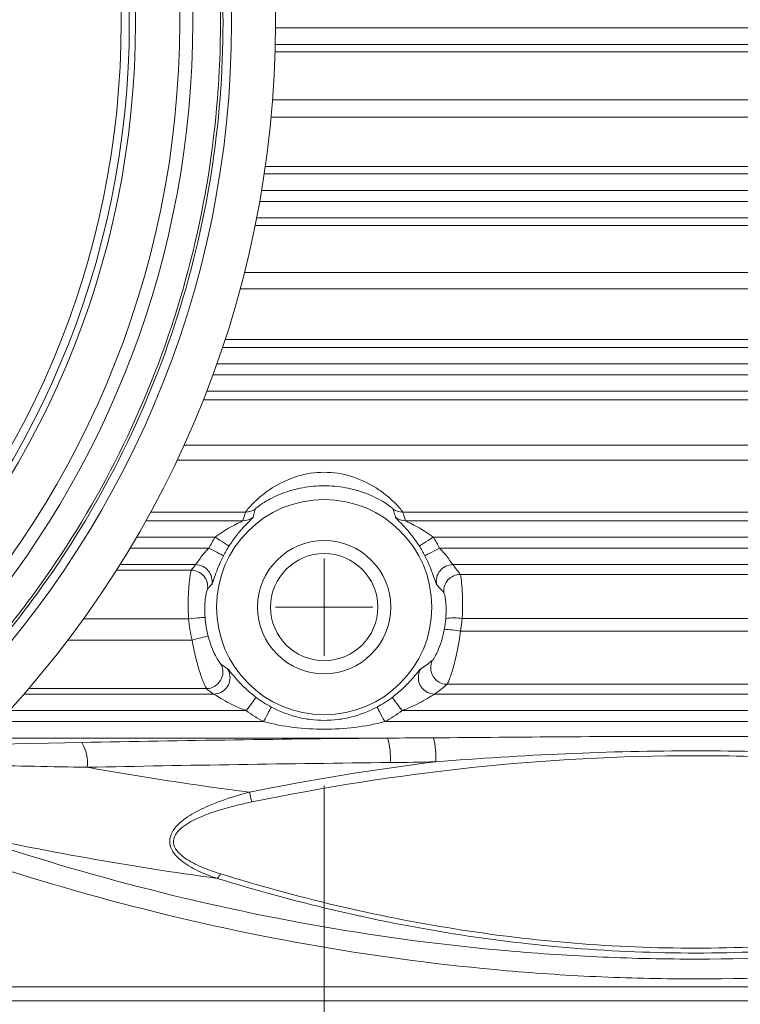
# Model space of a CAD drawing. Header units: millimetres. Extents: x 10 to 277, y 8 to 208.
# Tile 12 of 24: x 73 to 84, y 162 to 177. Entities that reach past the tile are written whole.
import ezdxf

# ---------------------------------------------------------------- set-up
doc = ezdxf.new("R2010")
doc.units = ezdxf.units.MM
doc.styles.add('SLDTEXTSTYLE1', font='TXT', dxfattribs={"width": 0.605})
doc.dimstyles.new('SLDDIMSTYLE1', dxfattribs={"dimtxt": 2.054655, "dimasz": 3, "dimexe": 0, "dimexo": 0.0625, "dimgap": 0.513664, "dimtad": 0, "dimtih": 1, "dimtoh": 1, "dimlfac": 2, "dimrnd": 1e-09, "dimzin": 4, "dimdsep": 46, "dimtxsty": 'SLDTEXTSTYLE1', "dimsah": 1, "dimcen": 0.09, "dimadec": 0, "dimazin": 0, "dimtfac": 1, "dimtofl": 0, "dimtmove": 0, "dimatfit": 3, "dimfxl": 1, "dimfrac": 2, "dimtolj": 1, "dimtzin": 12, "dimarcsym": 0})

# ---------------------------------------------------------------- blocks, each defined once
blk = doc.blocks.new('*D20')
at = {"color": 7, "linetype": 'Continuous', "lineweight": 0}
for p, q in [((61.572, 174.677), (61.572, 148.211)), ((78.072, 164.927), (78.072, 148.211)), ((46.086, 151.051), (46.086, 148.37)), ((46.086, 151.051), (46.556, 151.051)), ((53.453, 151.051), (52.983, 151.051)), ((53.453, 151.051), (53.453, 148.37)), ((61.572, 149.711), (56.451, 149.711)), ((78.072, 149.711), (61.572, 149.711)), ((46.086, 148.37), (46.556, 148.37)), ((53.453, 148.37), (52.983, 148.37))]:
    blk.add_line(p, q, dxfattribs=at)
for points in [[(61.572, 149.711), (64.572, 149.203), (64.572, 150.219)], [(78.072, 149.711), (75.072, 150.219), (75.072, 149.203)]]:
    blk.add_solid(points, dxfattribs=at)
at = {"color": 7, "linetype": 'Continuous', "lineweight": 0, "char_height": 2.1167, "attachment_point": 1, "style": 'SLDTEXTSTYLE1'}
for s, insert in [('33.0', (39.66, 150.862)), ('1.30', (47.026, 150.862))]:
    blk.add_mtext(s, dxfattribs=dict(at, insert=insert))
blk = doc.blocks.new('*D21')
at = {"color": 7, "linetype": 'Continuous', "lineweight": 0}
for p, q in [((78.072, 164.927), (78.072, 148.211)), ((93.072, 164.927), (93.072, 148.211)), ((106.782, 151.051), (106.782, 148.37)), ((106.782, 151.051), (107.252, 151.051)), ((114.149, 151.051), (113.679, 151.051)), ((114.149, 151.051), (114.149, 148.37)), ((78.072, 149.711), (93.072, 149.711)), ((93.072, 149.711), (98.298, 149.711)), ((106.782, 148.37), (107.252, 148.37)), ((114.149, 148.37), (113.679, 148.37))]:
    blk.add_line(p, q, dxfattribs=at)
for points in [[(78.072, 149.711), (81.072, 149.203), (81.072, 150.219)], [(93.072, 149.711), (90.072, 150.219), (90.072, 149.203)]]:
    blk.add_solid(points, dxfattribs=at)
at = {"color": 7, "linetype": 'Continuous', "lineweight": 0, "char_height": 2.1167, "attachment_point": 1, "style": 'SLDTEXTSTYLE1'}
for s, insert in [('30.0', (100.356, 150.862)), ('1.18', (107.722, 150.862))]:
    blk.add_mtext(s, dxfattribs=dict(at, insert=insert))
blk = doc.blocks.new('SW_CENTERMARKSYMBOL_0')
at = {"color": 0, "linetype": 'Continuous', "lineweight": 0}
for q in [(0, 0.75), (-0.75, 0), (0, -0.75), (0.75, 0)]:
    blk.add_line((0, 0), q, dxfattribs=at)

msp = doc.modelspace()

# ---------------------------------------------------------------- linework, layer by layer
at = {"color": 8, "linetype": 'Continuous', "lineweight": 15}
for p, q in [((77.3216, 176.5918), (98.7279, 176.5918)), ((77.3182, 176.3388), (98.7279, 176.3388)), ((77.3154, 176.2239), (92.3254, 176.2239)), ((90.9378, 175.4855), (77.2768, 175.4855)), ((77.2542, 175.218), (90.5809, 175.218)), ((90.5243, 174.4601), (77.1651, 174.4601)), ((77.1483, 174.3449), (92.2574, 174.3449)), ((77.1083, 174.0919), (92.4723, 174.0919)), ((77.0792, 173.9224), (92.3415, 173.9224)), ((77.0081, 173.5487), (89.2309, 173.5487)), ((77.0321, 173.6693), (91.4639, 173.6693)), ((87.9341, 172.8299), (76.8449, 172.8299)), ((76.7783, 172.5745), (87.7363, 172.5745)), ((88.3235, 171.7971), (76.547, 171.7971)), ((76.5068, 171.6755), (90.6613, 171.6755)), ((76.4197, 171.4225), (91.2347, 171.4225)), ((76.3586, 171.253), (91.2223, 171.253)), ((76.2633, 170.9999), (90.5848, 170.9999)), ((76.2114, 170.8673), (87.9798, 170.8673)), ((87.221, 170.1682), (75.9142, 170.1682)), ((75.8071, 169.937), (87.3129, 169.937)), ((75.3278, 169.0061), (76.8199, 169.0061)), ((76.8653, 169.1401), (75.4017, 169.1401)), ((75.1837, 168.7531), (76.3939, 168.7531)), ((75.0836, 168.5836), (76.2965, 168.5836)), ((74.8748, 168.2448), (76.0267, 168.2448)), ((74.9288, 168.3305), (76.0942, 168.3305)), ((74.3707, 167.4976), (75.9865, 167.4976)), ((74.1289, 167.1696), (76.0412, 167.1696)), ((73.5266, 166.4224), (76.2608, 166.4224)), ((73.4525, 166.3367), (76.3716, 166.3367)), ((73.2275, 166.0836), (76.873, 166.0836)), ((73.0711, 165.9141), (77.1399, 165.9141)), ((72.829, 165.6611), (79.0466, 165.6611)), ((66.8343, 161.8317), (98.6459, 161.8317)), ((98.6459, 161.615), (66.1775, 161.615))]:
    msp.add_line(p, q, dxfattribs=at)
at = {"color": 7, "linetype": 'Continuous', "lineweight": 15}
for p, q in [((88.5953, 169.1401), (79.2784, 169.1401)), ((79.3239, 169.0061), (91.1459, 169.0061)), ((79.7499, 168.7531), (91.5096, 168.7531)), ((79.8472, 168.5836), (91.4055, 168.5836)), ((80.0496, 168.3305), (91.2222, 168.3305)), ((80.1653, 168.1797), (89.4693, 168.1797)), ((89.4344, 167.5003), (80.1945, 167.5003)), ((80.1679, 167.3054), (89.669, 167.3054)), ((91.1365, 166.4891), (79.9629, 166.4891)), ((79.7721, 166.3367), (91.5678, 166.3367)), ((79.2707, 166.0836), (92.0413, 166.0836)), ((79.0038, 165.9141), (92.3694, 165.9141)), ((72.6928, 165.5567), (74.3428, 165.5939))]:
    msp.add_line(p, q, dxfattribs=at)
at = {"color": 7, "linetype": 'Continuous', "lineweight": 15, "flags": 128}
for points in [[(76.3939, 168.7531), (76.4342, 168.7272), (76.4731, 168.7022), (76.5091, 168.6791), (76.541, 168.6586), (76.5676, 168.6416), (76.588, 168.6285), (76.6014, 168.6199), (76.6074, 168.6161)], [(79.5364, 168.6161), (79.5423, 168.6199), (79.5557, 168.6285), (79.5761, 168.6416), (79.6027, 168.6586), (79.6346, 168.6791), (79.6706, 168.7022), (79.7095, 168.7272), (79.7499, 168.7531)], [(76.2965, 168.5836), (76.3392, 168.5618), (76.3803, 168.5407), (76.4185, 168.5213), (76.4522, 168.504), (76.4804, 168.4896), (76.5019, 168.4786), (76.5161, 168.4714), (76.5224, 168.4682)], [(79.6213, 168.4682), (79.6276, 168.4714), (79.6418, 168.4786), (79.6634, 168.4896), (79.6915, 168.504), (79.7253, 168.5213), (79.7634, 168.5407), (79.8046, 168.5618), (79.8472, 168.5836)], [(75.9865, 167.4976), (76.0342, 167.5017), (76.0803, 167.5057), (76.1229, 167.5093), (76.1607, 167.5126), (76.1922, 167.5153), (76.2163, 167.5173), (76.2322, 167.5187), (76.2392, 167.5193)], [(76.0412, 167.1696), (76.0876, 167.1812), (76.1325, 167.1924), (76.174, 167.2027), (76.2108, 167.2119), (76.2415, 167.2196), (76.265, 167.2254), (76.2804, 167.2293), (76.2873, 167.231)], [(76.3716, 166.3367), (76.438, 166.3463), (76.4556, 166.352)], [(76.873, 166.0836), (76.9018, 166.1219), (76.9296, 166.1588), (76.9553, 166.1931), (76.9781, 166.2233), (76.9972, 166.2486), (77.0117, 166.2679), (77.0213, 166.2807), (77.0255, 166.2863)], [(79.1182, 166.2863), (79.1224, 166.2807), (79.132, 166.2679), (79.1466, 166.2486), (79.1656, 166.2233), (79.1884, 166.1931), (79.2141, 166.1588), (79.2419, 166.1219), (79.2707, 166.0836)], [(79.6636, 166.3624), (79.7057, 166.3463), (79.7721, 166.3367)], [(77.2585, 166.1384), (77.2552, 166.1321), (77.2477, 166.1181), (77.2364, 166.0967), (77.2216, 166.0687), (77.2039, 166.0352), (77.1839, 165.9973), (77.1623, 165.9565), (77.1399, 165.9141)], [(78.8853, 166.1384), (78.8886, 166.1321), (78.896, 166.1181), (78.9073, 166.0967), (78.9221, 166.0687), (78.9398, 166.0352), (78.9598, 165.9973), (78.9814, 165.9565), (79.0038, 165.9141)]]:
    msp.add_lwpolyline(points, dxfattribs=at)
at = {"color": 7, "linetype": 'Continuous', "lineweight": 15}
for centre, radius in [((61.5719, 176.6765), 15.75), ((61.5719, 176.6765), 15.0755), ((61.5719, 176.6765), 14.2775), ((61.5719, 176.6765), 13.5976), ((61.5719, 176.6765), 13.5021), ((61.5719, 176.6765), 13.3772), ((78.0719, 167.6765), 1.6561), ((78.0719, 167.6765), 1.025), ((78.0719, 167.6765), 0.825)]:
    msp.add_circle(centre, radius, dxfattribs=at)
for centre, radius, start, end in [((61.5719, 176.6765), 14.4775, 278.29499, 81.70501), ((76.8661, 169.3939), 0.2538, 269.81278, 304.84816), ((79.2776, 169.3939), 0.2538, 235.15183, 270.18728), ((76.8205, 169.26), 0.254, 269.84703, 308.09851), ((79.3232, 169.26), 0.254, 231.90145, 270.153), ((78.0719, 167.6765), 1.9936, 147.31789, 152.93795), ((78.0719, 167.6765), 1.9936, 27.06205, 32.68211), ((78.0719, 167.6765), 1.74, 147.31789, 152.93795), ((78.0719, 167.6765), 1.74, 27.06205, 32.68211), ((76.0253, 167.99), 0.2548, 351.67609, 89.68245), ((76.0926, 168.0757), 0.2548, 349.00049, 89.6533), ((80.0511, 168.0757), 0.2548, 90.34657, 190.99958), ((80.1666, 167.9249), 0.2548, 90.29835, 186.39029), ((78.0719, 167.6765), 2.093, 184.90366, 194.01725), ((78.0719, 167.6765), 1.8394, 184.90366, 194.01725), ((80.0658, 166.7058), 0.8048, 80.80005, 98.85385), ((79.9701, 166.5408), 0.7898, 75.4955, 93.73675), ((76.2581, 166.6775), 0.255, 270.60129, 28.2484), ((79.9653, 166.7441), 0.255, 154.34382, 269.44779), ((78.0719, 167.6765), 1.74, 233.03355, 242.12995), ((78.0719, 167.6765), 1.74, 297.87005, 306.96645), ((78.0719, 167.6765), 1.9936, 233.03355, 242.12995), ((78.0719, 167.6765), 1.9936, 297.87005, 306.96645), ((78.0073, 165.353), 1.084, 356.34532, 16.51427), ((78.2439, 165.3305), 1.5472, 358.67519, 12.49133), ((73.818, 165.2787), 0.6122, 353.6701, 30.98812), ((83.5357, 216.2017), 51.7978, 259.87116, 262.66515), ((78.2104, 165.0869), 1.3134, 191.37928, 198.15655), ((83.4038, 214.2221), 51.1994, 257.63394, 262.16805), ((76.2158, 163.6919), 0.2851, 317.78575, 335.15534)]:
    msp.add_arc(centre, radius, start, end, dxfattribs=at)
at = {"color": 8, "linetype": 'Continuous', "lineweight": 15}
for centre, radius, start, end in [((76.3688, 166.5917), 0.2549, 289.89887, 31.87772), ((79.7752, 166.5918), 0.2551, 148.18328, 244.04983)]:
    msp.add_arc(centre, radius, start, end, dxfattribs=at)
at = {"color": 7, "linetype": 'Continuous', "lineweight": 15}
for centre, major_axis, ratio, start_param, end_param in [((78.0719, 168.4231), (0, 1.6687), 0.8007313, 1.1266893, 1.2139077), ((78.0719, 168.4231), (0, 1.6687), 0.8007313, 5.0692776, 5.156496), ((78.0719, 165.8199), (0, 3.5219), 0.8007313, 0.7772154, 0.8113482), ((78.0719, 165.8199), (0, 3.5219), 0.8007313, 5.4466444, 5.5059699), ((78.0719, 169.917), (0, 4.1627), 0.8007313, 2.5671827, 2.6062872), ((78.0719, 169.917), (0, 4.1627), 0.8007313, 3.6768982, 3.7448463), ((83.7919, 147.1978), (95.9435, 0), 0.1926757, 1.6202757, 1.6694419)]:
    msp.add_ellipse(centre, major_axis=major_axis, ratio=ratio, start_param=start_param, end_param=end_param, dxfattribs=at)
for points, knots in [([(65.8112, 190.965), (66.5818, 190.7364), (67.337, 190.4441), (68.7869, 189.7427), (69.4814, 189.3338), (70.7851, 188.4189), (71.3942, 187.9131), (72.0916, 187.2362), (72.2279, 187.0987), (72.4965, 186.8167), (72.6286, 186.6726), (73.0173, 186.2311), (73.2665, 185.9246), (73.9797, 184.9717), (74.4089, 184.2918), (75.1539, 182.866), (75.4697, 182.1201), (75.9751, 180.5918), (76.1647, 179.8094), (76.4151, 178.2393), (76.476, 177.4518), (76.476, 175.9012), (76.4151, 175.1138), (76.1647, 173.5437), (75.9751, 172.7613), (75.4697, 171.2329), (75.1539, 170.4871), (74.4089, 169.0613), (73.9797, 168.3814), (73.2665, 167.4285), (73.0173, 167.122), (72.6286, 166.6805), (72.4965, 166.5363), (72.2279, 166.2544), (72.0916, 166.1169), (71.3942, 165.44), (70.7851, 164.9341), (69.4814, 164.0193), (68.7869, 163.6103), (67.337, 162.909), (66.5818, 162.6167), (65.8112, 162.388)], [0, 0, 0, 0, 0.0625, 0.0625, 0.125, 0.125, 0.1875, 0.1875, 0.203125, 0.203125, 0.21875, 0.21875, 0.25, 0.25, 0.3125, 0.3125, 0.375, 0.375, 0.4375, 0.4375, 0.5, 0.5, 0.5625, 0.5625, 0.625, 0.625, 0.6875, 0.6875, 0.75, 0.75, 0.78125, 0.78125, 0.796875, 0.796875, 0.8125, 0.8125, 0.875, 0.875, 0.9375, 0.9375, 1, 1, 1, 1]), ([(65.9565, 190.9625), (66.7217, 190.7276), (67.4709, 190.43), (68.9079, 189.7202), (69.5957, 189.3082), (70.886, 188.3893), (71.4885, 187.8825), (72.3161, 187.0701), (72.5818, 186.7883), (73.0951, 186.1992), (73.3419, 185.8927), (74.0478, 184.9404), (74.4723, 184.2616), (75.209, 182.8395), (75.5211, 182.0963), (76.0206, 180.5739), (76.208, 179.7949), (76.4554, 178.232), (76.5156, 177.4483), (76.5156, 175.9048), (76.4554, 175.121), (76.208, 173.5582), (76.0206, 172.7792), (75.5211, 171.2568), (75.209, 170.5135), (74.4723, 169.0914), (74.0478, 168.4127), (73.3419, 167.4604), (73.0951, 167.1539), (72.5818, 166.5648), (72.3161, 166.283), (71.4885, 165.4706), (70.886, 164.9638), (69.5957, 164.0449), (68.9079, 163.6328), (67.4709, 162.9231), (66.7217, 162.6254), (65.9565, 162.3906)], [0, 0, 0, 0, 0.0625, 0.0625, 0.125, 0.125, 0.1875, 0.1875, 0.21875, 0.21875, 0.25, 0.25, 0.3125, 0.3125, 0.375, 0.375, 0.4375, 0.4375, 0.5, 0.5, 0.5625, 0.5625, 0.625, 0.625, 0.6875, 0.6875, 0.75, 0.75, 0.78125, 0.78125, 0.8125, 0.8125, 0.875, 0.875, 0.9375, 0.9375, 1, 1, 1, 1]), ([(76.8653, 169.1401), (76.8669, 169.1464), (76.8783, 169.1631), (76.9192, 169.2126), (76.9488, 169.2455), (77.0216, 169.3176), (77.0657, 169.3577), (77.1626, 169.4361), (77.2158, 169.4748), (77.3888, 169.5849), (77.5155, 169.6458), (77.7193, 169.709), (77.7895, 169.7253), (77.9297, 169.7469), (78.0001, 169.7523), (78.2121, 169.7525), (78.3557, 169.7303), (78.6274, 169.6461), (78.7539, 169.5855), (78.9272, 169.4753), (78.9806, 169.4365), (79.078, 169.3577), (79.1218, 169.3179), (79.1948, 169.2456), (79.2244, 169.2129), (79.2654, 169.1631), (79.2769, 169.1464), (79.2784, 169.1401)], [0, 0, 0, 0, 0.0625, 0.0625, 0.125, 0.125, 0.1875, 0.1875, 0.25, 0.25, 0.375, 0.375, 0.4375, 0.4375, 0.5, 0.5, 0.625, 0.625, 0.75, 0.75, 0.8125, 0.8125, 0.875, 0.875, 0.9375, 0.9375, 1, 1, 1, 1]), ([(79.1326, 169.1856), (79.1311, 169.1902), (79.1172, 169.2036), (79.0697, 169.2409), (79.0363, 169.2646), (78.959, 169.3128), (78.9146, 169.3378), (78.8213, 169.3842), (78.7715, 169.4061), (78.6185, 169.4647), (78.5116, 169.4946), (78.2922, 169.5346), (78.1822, 169.5444), (77.9618, 169.5444), (77.8504, 169.5344), (77.6318, 169.4945), (77.5257, 169.4648), (77.3725, 169.4062), (77.3226, 169.3843), (77.2295, 169.338), (77.1851, 169.313), (77.1075, 169.2646), (77.074, 169.2409), (77.0265, 169.2036), (77.0126, 169.1902), (77.0112, 169.1856)], [0, 0, 0, 0, 0.0625, 0.0625, 0.125, 0.125, 0.1875, 0.1875, 0.25, 0.25, 0.375, 0.375, 0.5, 0.5, 0.625, 0.625, 0.75, 0.75, 0.8125, 0.8125, 0.875, 0.875, 0.9375, 0.9375, 1, 1, 1, 1]), ([(77.0112, 169.1856), (77.0068, 169.1717), (77.0027, 169.1579), (76.9988, 169.1441), (76.9908, 169.1161), (76.9836, 169.0881), (76.9772, 169.0602)], [0, 0, 0, 0, 0.0010160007, 0.0010160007, 0.0010160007, 0.0030738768, 0.0030738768, 0.0030738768, 0.0030738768]), ([(79.1665, 169.0602), (79.1633, 169.074), (79.16, 169.0878), (79.1564, 169.1016), (79.1493, 169.1295), (79.1413, 169.1575), (79.1326, 169.1856)], [0, 0, 0, 0, 0.0010160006, 0.0010160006, 0.0010160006, 0.003073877, 0.003073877, 0.003073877, 0.003073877]), ([(76.3939, 168.7531), (76.4706, 168.8128), (76.552, 168.8641), (76.6708, 168.9297), (76.7104, 168.9498), (76.7637, 168.9762), (76.7807, 168.9845), (76.8082, 168.9983), (76.8186, 169.004), (76.8199, 169.0061)], [0, 0, 0, 0, 0.5, 0.5, 0.75, 0.75, 0.875, 0.875, 1, 1, 1, 1]), ([(76.9772, 169.0602), (76.976, 169.0547), (76.959, 169.0371), (76.9071, 168.9849), (76.873, 168.9509), (76.7999, 168.8718), (76.7607, 168.8266), (76.6822, 168.7266), (76.6441, 168.6733), (76.6074, 168.6161)], [0, 0, 0, 0, 0.25, 0.25, 0.5, 0.5, 0.75, 0.75, 1, 1, 1, 1]), ([(79.5364, 168.6161), (79.4631, 168.7303), (79.3794, 168.8334), (79.27, 168.9516), (79.236, 168.9856), (79.1846, 169.0372), (79.1678, 169.0547), (79.1665, 169.0602)], [0, 0, 0, 0, 0.5, 0.5, 0.75, 0.75, 1, 1, 1, 1]), ([(79.3239, 169.0061), (79.3251, 169.0039), (79.3355, 168.9984), (79.3632, 168.9844), (79.3798, 168.9763), (79.4334, 168.9498), (79.4725, 168.9299), (79.5917, 168.8641), (79.6733, 168.8127), (79.7499, 168.7531)], [0, 0, 0, 0, 0.125, 0.125, 0.25, 0.25, 0.5, 0.5, 1, 1, 1, 1]), ([(76.0942, 168.3305), (76.1045, 168.3369), (76.1267, 168.3758), (76.1792, 168.4502), (76.2, 168.4775), (76.2454, 168.5312), (76.2704, 168.558), (76.2965, 168.5836)], [0, 0, 0, 0, 0.5, 0.5, 0.75, 0.75, 1, 1, 1, 1]), ([(79.8472, 168.5836), (79.8995, 168.5324), (79.9465, 168.4757), (80.0172, 168.3757), (80.0392, 168.3369), (80.0496, 168.3305)], [0, 0, 0, 0, 0.5, 0.5, 1, 1, 1, 1]), ([(76.5224, 168.4682), (76.4944, 168.4134), (76.4691, 168.3577), (76.4264, 168.2543), (76.4087, 168.2059), (76.3804, 168.1252), (76.3697, 168.0926), (76.3529, 168.0457), (76.3469, 168.0317), (76.3428, 168.0271)], [0, 0, 0, 0, 0.25, 0.25, 0.5, 0.5, 0.75, 0.75, 1, 1, 1, 1]), ([(79.801, 168.0271), (79.7926, 168.0363), (79.7776, 168.0846), (79.7349, 168.2064), (79.7175, 168.254), (79.6742, 168.3586), (79.6494, 168.4133), (79.6213, 168.4682)], [0, 0, 0, 0, 0.5, 0.5, 0.75, 0.75, 1, 1, 1, 1]), ([(75.9865, 167.4976), (75.9812, 167.5912), (75.9794, 167.6838), (75.9812, 167.8132), (75.9826, 167.8554), (75.9863, 167.9339), (75.9888, 167.9706), (75.9943, 168.0388), (75.9975, 168.0704), (76.0039, 168.1257), (76.0072, 168.1498), (76.0168, 168.2114), (76.0226, 168.2366), (76.0267, 168.2448)], [0, 0, 0, 0, 0.25, 0.25, 0.375, 0.375, 0.5, 0.5, 0.625, 0.625, 0.75, 0.75, 1, 1, 1, 1]), ([(80.1653, 168.1797), (80.1689, 168.172), (80.1737, 168.1495), (80.184, 168.0756), (80.1893, 168.0257), (80.1978, 167.9021), (80.2007, 167.8306), (80.2016, 167.6721), (80.1996, 167.5877), (80.1945, 167.5003)], [0, 0, 0, 0, 0.25, 0.25, 0.5, 0.5, 0.75, 0.75, 1, 1, 1, 1]), ([(76.2774, 167.9531), (76.2737, 167.9487), (76.2687, 167.9358), (76.2573, 167.892), (76.2511, 167.8619), (76.2404, 167.7848), (76.2361, 167.7384), (76.2329, 167.6345), (76.2342, 167.5774), (76.2392, 167.5193)], [0, 0, 0, 0, 0.25, 0.25, 0.5, 0.5, 0.75, 0.75, 1, 1, 1, 1]), ([(76.3428, 168.0271), (76.3312, 168.0144), (76.3198, 168.0017), (76.3086, 167.989), (76.298, 167.9771), (76.2876, 167.9651), (76.2774, 167.9531)], [0, 0, 0, 0, 0.0010160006, 0.0010160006, 0.0010160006, 0.0019701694, 0.0019701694, 0.0019701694, 0.0019701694]), ([(79.9134, 167.8965), (79.903, 167.9094), (79.8924, 167.9222), (79.8817, 167.935), (79.8557, 167.9658), (79.8289, 167.9965), (79.801, 168.0271)], [0, 0, 0, 0, 0.0010160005, 0.0010160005, 0.0010160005, 0.003465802, 0.003465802, 0.003465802, 0.003465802]), ([(79.9419, 167.501), (79.9467, 167.5555), (79.9483, 167.6073), (79.9466, 167.7029), (79.9434, 167.7441), (79.9311, 167.8489), (79.9202, 167.8882), (79.9134, 167.8965)], [0, 0, 0, 0, 0.25, 0.25, 0.5, 0.5, 1, 1, 1, 1]), ([(79.7354, 166.8545), (79.7474, 166.8638), (79.7808, 166.9157), (79.8369, 167.0421), (79.8566, 167.0929), (79.8919, 167.2054), (79.9073, 167.2667), (79.9187, 167.3289)], [0, 0, 0, 0, 0.5, 0.5, 0.75, 0.75, 1, 1, 1, 1]), ([(76.2873, 167.231), (76.3019, 167.1723), (76.3197, 167.1163), (76.3587, 167.0135), (76.3793, 166.968), (76.4376, 166.8536), (76.4708, 166.807), (76.4828, 166.7982)], [0, 0, 0, 0, 0.25, 0.25, 0.5, 0.5, 1, 1, 1, 1]), ([(80.1679, 167.3054), (80.1619, 167.2555), (80.1549, 167.2061), (80.1392, 167.1084), (80.1303, 167.0595), (80.1115, 166.9656), (80.1015, 166.9207), (80.0807, 166.8348), (80.0699, 166.7938), (80.0381, 166.6815), (80.0171, 166.6183), (79.983, 166.5271), (79.9696, 166.4979), (79.9629, 166.4891)], [0, 0, 0, 0, 0.125, 0.125, 0.25, 0.25, 0.375, 0.375, 0.5, 0.5, 0.75, 0.75, 1, 1, 1, 1]), ([(76.2608, 166.4224), (76.254, 166.4307), (76.2409, 166.4568), (76.2148, 166.519), (76.205, 166.5438), (76.1846, 166.5993), (76.1738, 166.6302), (76.1405, 166.7323), (76.1177, 166.8111), (76.0755, 166.984), (76.0567, 167.0753), (76.0412, 167.1696)], [0, 0, 0, 0, 0.25, 0.25, 0.375, 0.375, 0.5, 0.5, 0.75, 0.75, 1, 1, 1, 1]), ([(76.4828, 166.7982), (76.4997, 166.7858), (76.5169, 166.7735), (76.5345, 166.7611), (76.5511, 166.7495), (76.5681, 166.7379), (76.5853, 166.7263)], [0, 0, 0, 0, 0.001016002, 0.001016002, 0.001016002, 0.0019761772, 0.0019761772, 0.0019761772, 0.0019761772]), ([(76.5853, 166.7263), (76.5931, 166.7211), (76.6088, 166.7029), (76.6574, 166.6445), (76.6897, 166.6051), (76.7682, 166.5172), (76.8148, 166.4684), (76.9148, 166.3748), (76.9683, 166.3294), (77.0255, 166.2863)], [0, 0, 0, 0, 0.25, 0.25, 0.5, 0.5, 0.75, 0.75, 1, 1, 1, 1]), ([(79.1182, 166.2863), (79.1754, 166.3294), (79.2301, 166.3757), (79.3305, 166.47), (79.3761, 166.5178), (79.4546, 166.6058), (79.4869, 166.6451), (79.5347, 166.7027), (79.5506, 166.7211), (79.5584, 166.7263)], [0, 0, 0, 0, 0.25, 0.25, 0.5, 0.5, 0.75, 0.75, 1, 1, 1, 1]), ([(76.873, 166.0836), (76.8224, 166.1027), (76.7726, 166.1232), (76.675, 166.1671), (76.6268, 166.1909), (76.5353, 166.2398), (76.4913, 166.2656), (76.4164, 166.3113), (76.3842, 166.332), (76.3716, 166.3367)], [0, 0, 0, 0, 0.25, 0.25, 0.5, 0.5, 0.75, 0.75, 1, 1, 1, 1]), ([(79.7721, 166.3367), (79.7596, 166.332), (79.7281, 166.3118), (79.6528, 166.2658), (79.6088, 166.2401), (79.4715, 166.1665), (79.3721, 166.1218), (79.2707, 166.0836)], [0, 0, 0, 0, 0.25, 0.25, 0.5, 0.5, 1, 1, 1, 1]), ([(77.2585, 166.1384), (77.3852, 166.0714), (77.5161, 166.0208), (77.7208, 165.9688), (77.791, 165.9555), (77.9315, 165.9379), (78.0719, 165.9292), (78.2122, 165.9379), (78.3526, 165.9555), (78.4228, 165.9688), (78.6277, 166.0208), (78.7586, 166.0714), (78.8853, 166.1384)], [0, 0, 0, 0, 0.25, 0.25, 0.375, 0.375, 0.5, 0.625, 0.625, 0.75, 0.75, 1, 1, 1, 1]), ([(79.0038, 165.9141), (78.8514, 165.8739), (78.6974, 165.845), (78.386, 165.8065), (78.2286, 165.797), (77.9151, 165.797), (77.7577, 165.8065), (77.4463, 165.845), (77.2923, 165.8739), (77.1399, 165.9141)], [0, 0, 0, 0, 0.25, 0.25, 0.5, 0.5, 0.75, 0.75, 1, 1, 1, 1]), ([(79.7545, 165.6652), (80.4271, 165.6701), (81.1, 165.6763), (82.4459, 165.6846), (83.1189, 165.6869), (84.4649, 165.6869), (85.1378, 165.6846), (86.4837, 165.6763), (87.1566, 165.6701), (87.8292, 165.6652)], [0, 0, 0, 0, 0.25, 0.25, 0.5, 0.5, 0.75, 0.75, 1, 1, 1, 1]), ([(90.6213, 164.6776), (89.4999, 164.9089), (88.3669, 165.088), (86.6481, 165.2688), (86.0706, 165.3145), (84.9152, 165.375), (84.3394, 165.3898), (81.4693, 165.3875), (79.2029, 165.1398), (76.9624, 164.6776)], [0, 0, 0, 0, 0.25, 0.25, 0.375, 0.375, 0.5, 0.5, 1, 1, 1, 1]), ([(87.793, 165.2947), (87.129, 165.3483), (86.4621, 165.3916), (85.1279, 165.4495), (84.4604, 165.4642), (83.1248, 165.4643), (82.4561, 165.4495), (81.1207, 165.3916), (80.4548, 165.3483), (79.7907, 165.2947)], [0, 0, 0, 0, 0.25, 0.25, 0.5, 0.5, 0.75, 0.75, 1, 1, 1, 1]), ([(79.0891, 165.2839), (78.3096, 165.2758), (77.5306, 165.2656), (75.9735, 165.2413), (75.1977, 165.2272), (74.4264, 165.2112)], [0, 0, 0, 0, 0.5, 0.5, 1, 1, 1, 1]), ([(76.4269, 163.5004), (76.3238, 163.5354), (76.2238, 163.5744), (76.0815, 163.6426), (76.0353, 163.6669), (75.9467, 163.7204), (75.9041, 163.7496), (75.8274, 163.8129), (75.793, 163.847), (75.7362, 163.9231), (75.7145, 163.9649), (75.6933, 164.0532), (75.6943, 164.0987), (75.7185, 164.1871), (75.7416, 164.2297), (75.8006, 164.3076), (75.837, 164.3439), (75.9161, 164.4102), (75.9589, 164.4405), (76.0941, 164.5256), (76.1926, 164.5743), (76.4936, 164.7037), (76.7057, 164.7702), (76.9228, 164.8278)], [0, 0, 0, 0, 0.125, 0.125, 0.1875, 0.1875, 0.25, 0.25, 0.3125, 0.3125, 0.375, 0.375, 0.4375, 0.4375, 0.5, 0.5, 0.5625, 0.5625, 0.625, 0.625, 0.75, 0.75, 1, 1, 1, 1]), ([(76.9624, 164.6776), (76.7588, 164.6356), (76.5587, 164.5866), (76.2701, 164.4895), (76.1751, 164.4528), (76.0408, 164.387), (75.9977, 164.3634), (75.9164, 164.3109), (75.8778, 164.2817), (75.8124, 164.2168), (75.785, 164.1802), (75.7536, 164.101), (75.7505, 164.0586), (75.7721, 163.9767), (75.796, 163.9385), (75.8559, 163.8706), (75.8916, 163.8409), (75.9693, 163.786), (76.0117, 163.7609), (76.0988, 163.7151), (76.1437, 163.6943), (76.2813, 163.6359), (76.3768, 163.6024), (76.4745, 163.5721)], [0, 0, 0, 0, 0.25, 0.25, 0.375, 0.375, 0.4375, 0.4375, 0.5, 0.5, 0.5625, 0.5625, 0.625, 0.625, 0.6875, 0.6875, 0.75, 0.75, 0.8125, 0.8125, 0.875, 0.875, 1, 1, 1, 1]), ([(72.4391, 164.2106), (74.2784, 163.579), (76.1444, 163.0908), (78.9877, 162.595), (79.9428, 162.4692), (81.3872, 162.3427), (81.8706, 162.3109), (82.8415, 162.2686), (83.3296, 162.2581), (85.7563, 162.2598), (87.6695, 162.4327), (91.4445, 163.0924), (93.3063, 163.5794), (95.1446, 164.2106)], [0, 0, 0, 0, 0.25, 0.25, 0.375, 0.375, 0.4375, 0.4375, 0.5, 0.5, 0.75, 0.75, 1, 1, 1, 1]), ([(95.2582, 163.9103), (93.4006, 163.2771), (91.5196, 162.789), (87.7066, 162.1279), (85.7746, 161.955), (83.3248, 161.9533), (82.832, 161.9638), (81.8519, 162.0061), (81.3638, 162.038), (79.9054, 162.1646), (78.9408, 162.2906), (76.0691, 162.7874), (74.184, 163.2768), (72.3255, 163.9103)], [0, 0, 0, 0, 0.25, 0.25, 0.5, 0.5, 0.5625, 0.5625, 0.625, 0.625, 0.75, 0.75, 1, 1, 1, 1]), ([(76.4745, 163.5721), (77.0607, 163.3905), (77.6555, 163.2272), (78.862, 162.9422), (79.4688, 162.8215), (81.3008, 162.5292), (82.5375, 162.4272), (84.4175, 162.4271), (85.0511, 162.453), (86.2981, 162.5543), (86.9145, 162.6295), (88.7441, 162.923), (89.9377, 163.2092), (91.1092, 163.5721)], [0, 0, 0, 0, 0.125, 0.125, 0.25, 0.25, 0.5, 0.5, 0.625, 0.625, 0.75, 0.75, 1, 1, 1, 1]), ([(91.1568, 163.5004), (89.9772, 163.1362), (88.7756, 162.8492), (86.9341, 162.5549), (86.3138, 162.4796), (85.0591, 162.3781), (84.4217, 162.3521), (82.5301, 162.3522), (81.2857, 162.4544), (79.4419, 162.7474), (78.8311, 162.8683), (77.6166, 163.1542), (77.0172, 163.3181), (76.4269, 163.5004)], [0, 0, 0, 0, 0.25, 0.25, 0.375, 0.375, 0.5, 0.5, 0.75, 0.75, 0.875, 0.875, 1, 1, 1, 1])]:
    msp.add_open_spline(points, degree=3, knots=knots, dxfattribs=at)
for points in [[(79.9187, 167.3289), (79.9291, 167.3859), (79.9368, 167.4433), (79.9419, 167.501)], [(80.1945, 167.5003), (80.1886, 167.4349), (80.1798, 167.37), (80.1679, 167.3054)], [(79.5584, 166.7263), (79.6216, 166.7687), (79.6802, 166.8114), (79.7354, 166.8545)], [(79.0466, 165.6611), (79.2825, 165.662), (79.5185, 165.6634), (79.7545, 165.6652)], [(76.9228, 164.8278), (77.8741, 165.0222), (78.83, 165.1788), (79.7907, 165.2947)], [(79.7907, 165.2947), (79.5567, 165.2901), (79.3228, 165.2863), (79.0891, 165.2839)]]:
    msp.add_open_spline(points, degree=3, dxfattribs=at)
at = {"color": 8, "linetype": 'Continuous', "lineweight": 15}
msp.add_open_spline([(74.4264, 165.2112), (73.8847, 165.2211), (73.1842, 165.2339), (72.5082, 165.2453), (72.355, 165.2479)], degree=3, knots=[0, 0, 0, 0, 0.7733783, 1, 1, 1, 1], dxfattribs=at)

# ---------------------------------------------------------------- block references
at = {"color": 7, "linetype": 'Continuous', "lineweight": 0}
msp.add_blockref('SW_CENTERMARKSYMBOL_0', (78.0719, 167.6765), dxfattribs=at)

# ---------------------------------------------------------------- dimensions: what is measured, and where the dimension line sits
for base, p1, p2, picture, middle in [((78.0719, 149.7107), (61.5719, 176.6765), (78.0719, 166.9265), '*D20', (47.0264, 149.7107)), ((93.0719, 149.7107), (78.0719, 166.9265), (93.0719, 166.9265), '*D21', (107.7224, 149.7107))]:
    dim = msp.add_linear_dim(base=base, p1=p1, p2=p2, dimstyle='SLDDIMSTYLE1', dxfattribs=at)
    dim.commit()
    dim.dimension.update_dxf_attribs({"geometry": picture, "text_midpoint": middle, "dimtype": 160})

doc.saveas('drawing.dxf')
